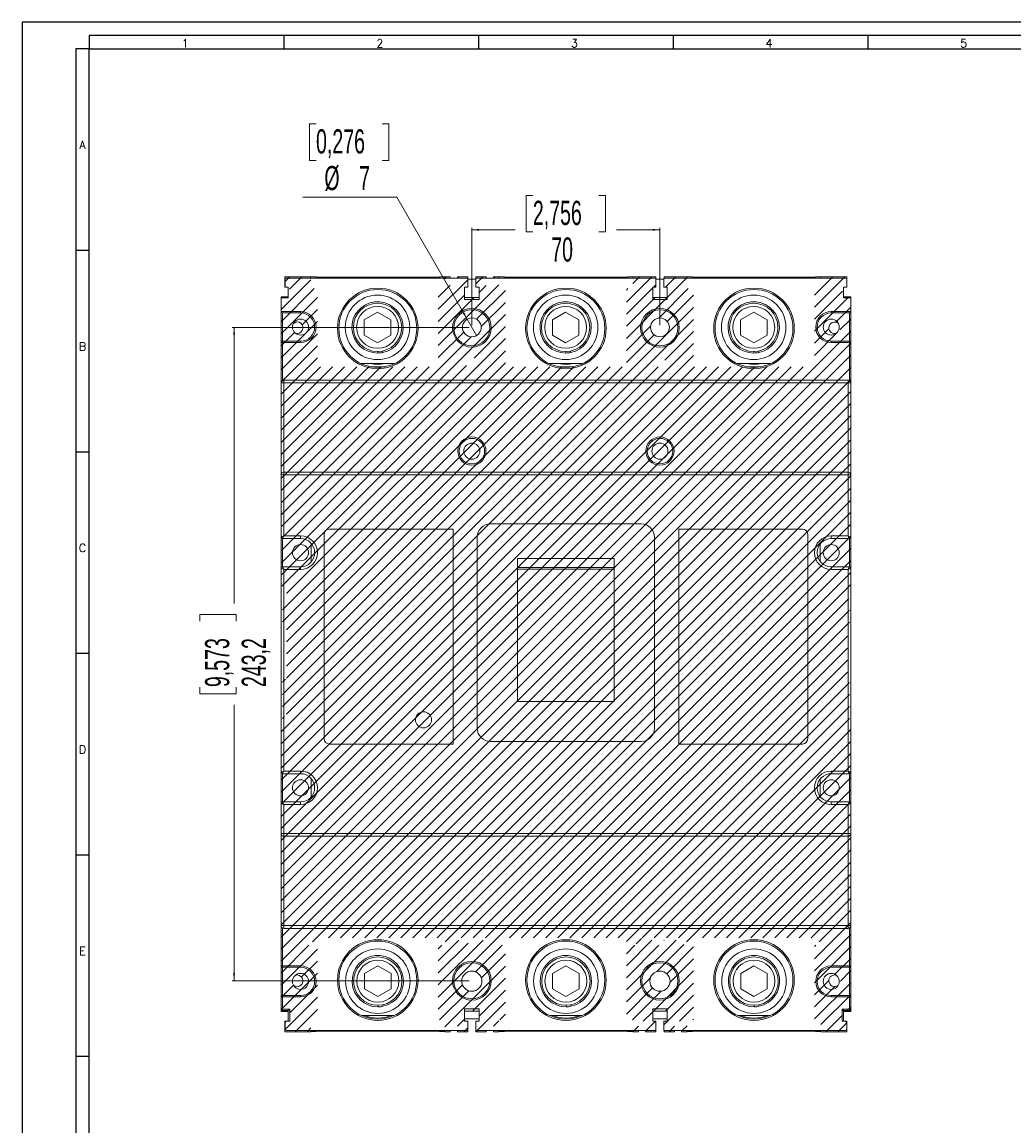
# Model space of a CAD drawing. Header units: millimetres. Extents: x 0 to 1189, y 0 to 841.
# Tile 3 of 9: x 0 to 369, y 430 to 841. Entities that reach past the tile are written whole.
import ezdxf

# ---------------------------------------------------------------- set-up
doc = ezdxf.new("R2010")
doc.units = ezdxf.units.MM
doc.layers.add('FORMATO', color=7, linetype='Continuous')
doc.styles.add('SLDTEXTSTYLE0', font='ROMANS')
doc.styles.add('SLDTEXTSTYLE1', font='TXT', dxfattribs={"width": 0.605})
doc.dimstyles.new('SLDDIMSTYLE0', dxfattribs={"dimtxt": 8.732284, "dimasz": 2.7, "dimexe": 0, "dimexo": 0.0625, "dimgap": 2.183071, "dimtad": 0, "dimdec": 1, "dimrnd": 1e-09, "dimzin": 12, "dimdsep": 46, "dimtxsty": 'SLDTEXTSTYLE1', "dimsah": 1, "dimcen": 0.09, "dimadec": 0, "dimazin": 3, "dimtfac": 1, "dimtdec": 3, "dimtofl": 0, "dimtmove": 0, "dimatfit": 3, "dimfxl": 1, "dimfrac": 2, "dimtolj": 1, "dimtzin": 12, "dimarcsym": 0})
doc.dimstyles.new('SLDDIMSTYLE1', dxfattribs={"dimtxt": 8.732284, "dimasz": 2.7, "dimexe": 0, "dimexo": 0.0625, "dimgap": 2.183071, "dimtad": 0, "dimtih": 1, "dimtoh": 1, "dimdec": 1, "dimrnd": 1e-09, "dimzin": 12, "dimdsep": 46, "dimtxsty": 'SLDTEXTSTYLE1', "dimblk1": 'NONE', "dimsah": 1, "dimcen": 0, "dimadec": 0, "dimazin": 3, "dimtfac": 1, "dimtdec": 3, "dimtmove": 0, "dimatfit": 3, "dimldrblk": 'NONE', "dimfxl": 1, "dimfrac": 2, "dimtolj": 1, "dimtzin": 12, "dimarcsym": 0})

# ---------------------------------------------------------------- blocks, each defined once
blk = doc.blocks.new('_D_8')
at = {"color": 7, "linetype": 'Continuous', "lineweight": 0}
for p, q in [((166.39, 727.39), (78.14, 727.39)), ((78.89, 727.39), (78.89, 624.67)), ((66.1, 618.11), (66.1, 620.57)), ((66.1, 620.57), (79.69, 620.57)), ((79.69, 620.57), (79.69, 618.11)), ((66.1, 593.52), (66.1, 591.06)), ((79.69, 591.06), (79.69, 593.52)), ((66.1, 591.06), (79.69, 591.06)), ((78.89, 484.24), (78.89, 586.96)), ((166.39, 484.24), (78.14, 484.24))]:
    blk.add_line(p, q, dxfattribs=at)
for points in [[(78.89, 727.39), (78.54, 724.69), (79.24, 724.69)], [(78.89, 484.24), (79.24, 486.94), (78.54, 486.94)]]:
    blk.add_solid(points, dxfattribs=at)
at = {"color": 7, "linetype": 'Continuous', "lineweight": 0, "char_height": 8.996, "attachment_point": 1, "rotation": 90, "style": 'SLDTEXTSTYLE1'}
for s, insert in [('9,573', (68.1, 593.52)), ('243,2', (81.73, 593.52))]:
    blk.add_mtext(s, dxfattribs=dict(at, insert=insert))
blk = doc.blocks.new('_D_9')
at = {"color": 7, "linetype": 'Continuous', "lineweight": 0}
for p, q in [((190.1, 776.49), (187.64, 776.49)), ((187.64, 776.49), (187.64, 762.9)), ((214.69, 776.49), (217.15, 776.49)), ((217.15, 776.49), (217.15, 762.9)), ((167.39, 728.24), (167.39, 764.45)), ((237.39, 728.24), (237.39, 764.45)), ((167.39, 763.7), (183.54, 763.7)), ((187.64, 762.9), (190.1, 762.9)), ((217.15, 762.9), (214.69, 762.9)), ((237.39, 763.7), (221.25, 763.7))]:
    blk.add_line(p, q, dxfattribs=at)
for points in [[(167.39, 763.7), (170.09, 763.35), (170.09, 764.05)], [(237.39, 763.7), (234.69, 764.05), (234.69, 763.35)]]:
    blk.add_solid(points, dxfattribs=at)
at = {"color": 7, "linetype": 'Continuous', "lineweight": 0, "char_height": 8.996, "attachment_point": 1, "style": 'SLDTEXTSTYLE1'}
for s, insert in [('2,756', (190.1, 774.49)), ('70', (196.93, 760.86))]:
    blk.add_mtext(s, dxfattribs=dict(at, insert=insert))
blk = doc.blocks.new('_D_10')
at = {"color": 7, "linetype": 'Continuous', "lineweight": 0}
for p, q in [((109.4, 803.09), (106.94, 803.09)), ((106.94, 803.09), (106.94, 789.49)), ((133.99, 803.09), (136.45, 803.09)), ((136.45, 803.09), (136.45, 789.49)), ((106.94, 789.49), (109.4, 789.49)), ((136.45, 789.49), (133.99, 789.49)), ((139.41, 775.86), (104.48, 775.86)), ((165.64, 730.42), (139.41, 775.86)), ((169.14, 724.36), (165.64, 730.42))]:
    blk.add_line(p, q, dxfattribs=at)
blk.add_solid([(165.64, 730.42), (164.6, 732.93), (163.99, 732.58)], dxfattribs=at)
at = {"color": 7, "linetype": 'Continuous', "lineweight": 0, "attachment_point": 1, "style": 'SLDTEXTSTYLE1'}
for s, insert, char_height in [('0,276', (109.4, 801.09), 8.996), ('%%c', (112.5, 787.46), 8.996), ('7', (125.42, 787.46), 9)]:
    blk.add_mtext(s, dxfattribs=dict(at, insert=insert, char_height=char_height))
blk = doc.blocks.new('_NONE')

msp = doc.modelspace()

# ---------------------------------------------------------------- hatches: boundary and pattern name
at = {"linetype": 'Continuous', "lineweight": 0}
h = msp.add_hatch(dxfattribs=at)
h.set_pattern_fill('ANSI31', style=0)
h.paths.add_polyline_path([(177.49, 469.64), (179.89, 469.64), (179.89, 497.42), (176.24, 497.42), (176.24, 498.72), (179.89, 498.72), (179.89, 500.2), (224.89, 500.2), (224.89, 498.72), (228.54, 498.72), (228.54, 497.42), (224.89, 497.42), (224.89, 469.64), (227.29, 469.64), (227.29, 465.28), (229.37, 465.28), (229.37, 469.17), (232.02, 469.17), (232.02, 465.28), (235.87, 465.28), (235.87, 469.11), (234.62, 469.11), (234.62, 472.97), (240.17, 472.97), (240.17, 469.11), (238.92, 469.11), (238.92, 465.28), (242.77, 465.28), (242.77, 469.17), (245.42, 469.17), (245.42, 465.28), (247.49, 465.28), (247.49, 469.64), (249.89, 469.64), (249.89, 497.42), (246.24, 497.42), (246.24, 498.72), (249.89, 498.72), (249.89, 500.2), (294.89, 500.2), (294.89, 498.72), (298.54, 498.72), (298.54, 497.42), (294.89, 497.42), (294.89, 469.64), (297.29, 469.64), (297.29, 465.28), (306.99, 465.28), (306.99, 469.14), (305.29, 469.14), (305.29, 472.74), (308.39, 472.74), (308.39, 581.04), (307.89, 581.04), (307.89, 582.54), (307.17, 582.54), (307.17, 585.54), (307.89, 585.54), (307.89, 597.04), (307.17, 596.71), (307.17, 615.37), (307.89, 615.04), (307.89, 626.54), (307.17, 626.54), (307.17, 629.54), (307.89, 629.54), (307.89, 631.04), (308.39, 631.04), (308.39, 738.74), (305.29, 738.74), (305.29, 742.34), (306.99, 742.34), (306.99, 746.2), (297.29, 746.2), (297.29, 741.84), (294.89, 741.84), (294.89, 712.74), (249.89, 712.74), (249.89, 741.84), (247.49, 741.84), (247.49, 746.2), (238.92, 746.2), (238.92, 742.37), (240.17, 742.37), (240.17, 738.51), (234.62, 738.51), (234.62, 742.37), (235.87, 742.37), (235.87, 746.2), (227.29, 746.2), (227.29, 741.84), (224.89, 741.84), (224.89, 712.74), (179.89, 712.74), (179.89, 741.84), (177.49, 741.84), (177.49, 746.2), (175.42, 746.2), (175.42, 742.31), (172.77, 742.31), (172.77, 746.2), (168.89, 746.2), (168.89, 742.37), (170.17, 742.37), (170.17, 738.51), (164.62, 738.51), (164.62, 742.37), (165.87, 742.37), (165.87, 746.2), (162.02, 746.2), (162.02, 742.31), (159.37, 742.31), (159.37, 746.2), (157.29, 746.2), (157.29, 741.84), (154.89, 741.84), (154.89, 712.74), (109.89, 712.74), (109.89, 741.84), (107.49, 741.84), (107.49, 746.2), (97.79, 746.2), (97.79, 742.34), (99.49, 742.34), (99.49, 738.74), (96.39, 738.74), (96.39, 631.04), (96.89, 631.04), (96.89, 629.54), (98.46, 629.54), (98.46, 626.54), (96.89, 626.54), (96.89, 615.04), (98.46, 615.76), (98.46, 596.31), (96.89, 597.04), (96.89, 585.54), (98.46, 585.54), (98.46, 582.54), (96.89, 582.54), (96.89, 581.04), (96.39, 581.04), (96.39, 472.74), (99.49, 472.74), (99.49, 469.14), (97.79, 469.14), (97.79, 465.28), (107.49, 465.28), (107.49, 469.64), (109.89, 469.64), (109.89, 497.42), (106.24, 497.42), (106.24, 498.72), (109.89, 498.72), (109.89, 500.2), (154.89, 500.2), (154.89, 498.72), (158.54, 498.72), (158.54, 497.42), (154.89, 497.42), (154.89, 469.64), (157.29, 469.64), (157.29, 465.28), (159.37, 465.28), (159.37, 469.17), (162.02, 469.17), (162.02, 465.28), (165.87, 465.28), (165.87, 469.11), (164.62, 469.11), (164.62, 472.97), (170.17, 472.97), (170.17, 469.11), (168.92, 469.11), (168.92, 465.28), (172.77, 465.28), (172.77, 469.17), (175.42, 469.17), (175.42, 465.28), (177.49, 465.28)], flags=0)
edge = h.paths.add_edge_path(flags=0)
edge.add_arc((102.39, 484.24), 2.15, 0, 360)
edge = h.paths.add_edge_path(flags=0)
edge.add_arc((302.39, 727.24), 2.15, 0, 360)
edge = h.paths.add_edge_path(flags=0)
edge.add_arc((237.39, 484.09), 3.75, 0, 360)
edge = h.paths.add_edge_path(flags=0)
edge.add_arc((167.39, 727.39), 3.5, 0, 360)
h.paths.add_polyline_path([(168.79, 499.34), (168.79, 497.44), (165.99, 497.44), (165.99, 499.34), (160.54, 499.34), (160.54, 500.2), (174.24, 500.2), (174.24, 499.34)], flags=0)
h.paths.add_polyline_path([(238.79, 499.34), (238.79, 497.44), (235.99, 497.44), (235.99, 499.34), (230.54, 499.34), (230.54, 500.2), (244.24, 500.2), (244.24, 499.34)], flags=0)
edge = h.paths.add_edge_path(flags=0)
edge.add_line((169.14, 712.74), (165.65, 712.74))
edge.add_arc((167.39, 713.99), 2.15, -35.5455, 215.5455, ccw=False)
edge = h.paths.add_edge_path(flags=0)
edge.add_line((239.14, 712.74), (235.65, 712.74))
edge.add_arc((237.39, 713.99), 2.15, -35.5455, 215.5455, ccw=False)
edge = h.paths.add_edge_path(flags=0)
edge.add_arc((237.39, 727.39), 3.5, 0, 360)
edge = h.paths.add_edge_path(flags=0)
edge.add_arc((167.39, 484.09), 3.75, 0, 360)
edge = h.paths.add_edge_path(flags=0)
edge.add_arc((302.39, 484.24), 2.15, 0, 360)
edge = h.paths.add_edge_path(flags=0)
edge.add_arc((102.39, 727.24), 2.15, 0, 360)

# ---------------------------------------------------------------- linework, layer by layer
at = {"color": 7, "linetype": 'Continuous', "lineweight": 15}
for p, q in [((97.79, 742.34), (97.79, 746.2)), ((107.49, 746.2), (97.79, 746.2)), ((97.89, 745.74), (165.89, 745.74)), ((97.89, 742.34), (97.89, 745.74)), ((107.49, 746.2), (107.49, 745.74)), ((107.49, 746.17), (109.49, 746.17)), ((109.49, 745.74), (109.49, 746.17)), ((109.49, 746.05), (155.29, 746.05)), ((155.29, 746.17), (155.29, 745.74)), ((155.29, 746.17), (157.29, 746.17)), ((157.29, 745.74), (157.29, 746.2)), ((159.37, 746.2), (157.29, 746.2)), ((159.37, 746.2), (159.37, 745.74)), ((162.02, 745.74), (162.02, 746.2)), ((165.87, 746.2), (162.02, 746.2)), ((165.87, 746.2), (165.87, 745.74)), ((165.89, 742.34), (165.89, 745.74)), ((165.89, 745.34), (168.89, 745.34)), ((168.89, 745.74), (168.89, 746.2)), ((172.77, 746.2), (168.89, 746.2)), ((168.89, 745.74), (235.89, 745.74)), ((168.89, 745.74), (168.89, 742.34)), ((172.77, 746.2), (172.77, 745.74)), ((175.42, 745.74), (175.42, 746.2)), ((177.49, 746.2), (175.42, 746.2)), ((177.49, 746.2), (177.49, 745.74)), ((177.49, 746.17), (179.49, 746.17)), ((179.49, 745.74), (179.49, 746.17)), ((179.49, 746.05), (225.29, 746.05)), ((225.29, 746.17), (225.29, 745.74)), ((225.29, 746.17), (227.29, 746.17)), ((235.87, 746.2), (227.29, 746.2)), ((227.29, 745.74), (227.29, 746.2)), ((235.87, 746.2), (235.87, 745.74)), ((235.89, 742.34), (235.89, 745.74)), ((235.89, 745.34), (238.89, 745.34)), ((238.89, 745.74), (306.89, 745.74)), ((238.89, 745.74), (238.89, 742.34)), ((238.92, 745.74), (238.92, 746.2)), ((247.49, 746.2), (238.92, 746.2)), ((247.49, 746.2), (247.49, 745.74)), ((247.49, 746.17), (249.49, 746.17)), ((249.49, 745.74), (249.49, 746.17)), ((249.49, 746.05), (295.29, 746.05)), ((295.29, 746.17), (295.29, 745.74)), ((295.29, 746.17), (297.29, 746.17)), ((306.99, 746.2), (297.29, 746.2)), ((297.29, 745.74), (297.29, 746.2)), ((306.89, 745.74), (306.89, 742.34)), ((306.99, 746.2), (306.99, 742.34)), ((97.79, 742.34), (97.89, 742.34)), ((97.89, 742.34), (99.09, 742.34)), ((99.09, 738.34), (99.09, 742.34)), ((164.69, 737.74), (164.69, 742.34)), ((165.89, 742.34), (164.69, 742.34)), ((170.09, 742.34), (168.89, 742.34)), ((170.09, 742.34), (170.09, 737.74)), ((234.69, 737.74), (234.69, 742.34)), ((235.89, 742.34), (234.69, 742.34)), ((240.09, 742.34), (238.89, 742.34)), ((240.09, 742.34), (240.09, 737.74)), ((305.69, 742.34), (305.69, 738.34)), ((305.69, 742.34), (306.89, 742.34)), ((306.89, 742.34), (306.99, 742.34)), ((96.39, 738.74), (96.39, 738.34)), ((96.39, 738.74), (99.09, 738.74)), ((96.39, 733.24), (96.39, 738.34)), ((96.39, 738.34), (99.09, 738.34)), ((164.69, 738.51), (170.09, 738.51)), ((170.09, 737.74), (164.69, 737.74)), ((234.69, 738.51), (240.09, 738.51)), ((240.09, 737.74), (234.69, 737.74)), ((305.69, 738.74), (308.39, 738.74)), ((305.69, 738.34), (308.39, 738.34)), ((308.39, 738.34), (308.39, 738.74)), ((308.39, 738.34), (308.39, 733.24)), ((96.39, 721.74), (96.39, 733.24)), ((103.64, 733.24), (96.39, 733.24)), ((96.89, 732.74), (103.64, 732.74)), ((96.89, 722.24), (96.89, 732.74)), ((103.64, 732.74), (103.64, 733.24)), ((132.29, 733.1), (127.35, 730.24)), ((137.24, 730.24), (132.29, 733.1)), ((202.29, 733.1), (197.35, 730.24)), ((207.24, 730.24), (202.29, 733.1)), ((272.29, 733.1), (267.35, 730.24)), ((277.24, 730.24), (272.29, 733.1)), ((308.39, 733.24), (301.14, 733.24)), ((301.14, 732.74), (301.14, 733.24)), ((301.14, 732.74), (307.89, 732.74)), ((307.89, 722.24), (307.89, 732.74)), ((308.39, 733.24), (308.39, 721.74)), ((127.35, 730.24), (127.35, 724.53)), ((137.24, 724.53), (137.24, 730.24)), ((197.35, 730.24), (197.35, 724.53)), ((207.24, 724.53), (207.24, 730.24)), ((267.35, 730.24), (267.35, 724.53)), ((277.24, 724.53), (277.24, 730.24)), ((127.35, 724.53), (132.29, 721.67)), ((132.29, 721.67), (137.24, 724.53)), ((197.35, 724.53), (202.29, 721.67)), ((202.29, 721.67), (207.24, 724.53)), ((267.35, 724.53), (272.29, 721.67)), ((272.29, 721.67), (277.24, 724.53)), ((96.39, 706.74), (96.39, 721.74)), ((96.89, 721.74), (96.39, 721.74)), ((96.89, 722.24), (96.89, 721.74)), ((103.64, 722.24), (96.89, 722.24)), ((96.89, 721.74), (103.64, 721.74)), ((96.89, 707.6), (96.89, 721.74)), ((103.64, 722.24), (103.64, 721.74)), ((307.89, 722.24), (301.14, 722.24)), ((301.14, 722.24), (301.14, 721.74)), ((301.14, 721.74), (307.89, 721.74)), ((307.89, 722.09), (307.89, 722.24)), ((307.89, 721.74), (307.89, 722.09)), ((307.89, 721.74), (307.89, 707.6)), ((308.39, 721.74), (307.89, 721.74)), ((308.39, 721.74), (308.39, 706.74)), ((132.37, 717.84), (132.36, 718.39)), ((134.15, 718.58), (134.15, 718.02)), ((202.37, 717.84), (202.36, 718.39)), ((204.15, 718.58), (204.15, 718.02)), ((272.37, 717.84), (272.36, 718.39)), ((274.15, 718.58), (274.15, 718.02)), ((126.18, 713.89), (138.61, 713.89)), ((135.08, 712.74), (129.71, 712.74)), ((196.18, 713.89), (208.61, 713.89)), ((205.08, 712.74), (199.71, 712.74)), ((266.18, 713.89), (278.61, 713.89)), ((275.08, 712.74), (269.71, 712.74)), ((96.39, 672.49), (96.39, 706.74)), ((97.39, 706.74), (96.39, 706.74)), ((307.39, 707.74), (97.39, 707.74)), ((97.39, 707.74), (97.39, 706.74)), ((97.39, 706.74), (307.39, 706.74)), ((97.39, 673.49), (97.39, 706.74)), ((307.39, 706.74), (307.39, 707.74)), ((307.39, 706.74), (307.39, 673.49)), ((308.39, 706.74), (307.39, 706.74)), ((308.39, 706.74), (308.39, 672.49)), ((96.39, 649.29), (96.39, 672.49)), ((97.39, 672.49), (96.39, 672.49)), ((307.39, 673.49), (97.39, 673.49)), ((97.39, 672.49), (97.39, 673.49)), ((97.39, 672.49), (307.39, 672.49)), ((97.39, 649.79), (97.39, 672.49)), ((307.39, 673.49), (307.39, 672.49)), ((307.39, 672.49), (307.39, 649.79)), ((308.39, 672.49), (307.39, 672.49)), ((308.39, 672.49), (308.39, 649.29)), ((230.39, 654.24), (174.39, 654.24)), ((96.39, 637.79), (96.39, 649.29)), ((103.64, 649.79), (97.39, 649.79)), ((103.64, 648.79), (103.64, 649.79)), ((112.39, 650.34), (112.39, 574.34)), ((160.39, 652.34), (114.39, 652.34)), ((160.39, 572.34), (160.39, 652.34)), ((169.39, 649.24), (169.39, 578.24)), ((235.39, 578.24), (235.39, 649.24)), ((244.39, 652.34), (244.39, 572.34)), ((290.39, 652.34), (244.39, 652.34)), ((292.39, 574.34), (292.39, 650.34)), ((307.39, 649.79), (301.14, 649.79)), ((301.14, 648.79), (301.14, 649.79)), ((308.39, 649.29), (308.39, 637.79)), ((96.89, 648.79), (103.64, 648.79)), ((96.89, 638.29), (96.89, 648.79)), ((107.57, 640.05), (107.57, 647.02)), ((297.02, 646.79), (297.02, 640.29)), ((301.14, 648.79), (307.89, 648.79)), ((307.89, 638.29), (307.89, 648.79)), ((184.39, 588.14), (184.39, 641.34)), ((184.39, 641.34), (220.39, 641.34)), ((220.39, 641.34), (220.39, 588.14)), ((96.39, 561.79), (96.39, 637.79)), ((103.64, 638.29), (96.89, 638.29)), ((97.39, 637.29), (103.64, 637.29)), ((97.39, 562.29), (97.39, 637.29)), ((103.64, 638.29), (103.64, 637.29)), ((220.39, 638.01), (184.39, 638.01)), ((220.39, 637.46), (184.39, 637.46)), ((307.89, 638.29), (301.14, 638.29)), ((301.14, 637.29), (301.14, 638.29)), ((301.14, 637.29), (307.39, 637.29)), ((307.39, 637.29), (307.39, 562.29)), ((308.39, 637.79), (308.39, 561.79)), ((220.39, 588.14), (184.39, 588.14)), ((114.39, 572.34), (160.39, 572.34)), ((174.39, 573.24), (230.39, 573.24)), ((244.39, 572.34), (290.39, 572.34)), ((96.39, 550.29), (96.39, 561.79)), ((96.89, 561.29), (103.64, 561.29)), ((96.89, 550.79), (96.89, 561.29)), ((103.64, 562.29), (97.39, 562.29)), ((103.64, 561.29), (103.64, 562.29)), ((107.57, 552.55), (107.57, 559.52)), ((297.02, 559.29), (297.02, 552.79)), ((307.39, 562.29), (301.14, 562.29)), ((301.14, 561.29), (301.14, 562.29)), ((301.14, 561.29), (307.89, 561.29)), ((307.89, 550.79), (307.89, 561.29)), ((308.39, 561.79), (308.39, 550.29)), ((103.64, 550.79), (96.89, 550.79)), ((103.64, 550.79), (103.64, 549.79)), ((307.89, 550.79), (301.14, 550.79)), ((301.14, 549.79), (301.14, 550.79)), ((96.39, 538.99), (96.39, 550.29)), ((97.39, 549.79), (103.64, 549.79)), ((97.39, 538.99), (97.39, 549.79)), ((301.14, 549.79), (307.39, 549.79)), ((307.39, 549.79), (307.39, 538.99)), ((308.39, 550.29), (308.39, 538.99)), ((96.39, 538.99), (97.39, 538.99)), ((96.39, 504.74), (96.39, 538.99)), ((307.39, 538.99), (97.39, 538.99)), ((97.39, 537.99), (97.39, 538.99)), ((307.39, 538.99), (308.39, 538.99)), ((307.39, 538.99), (307.39, 537.99)), ((308.39, 538.99), (308.39, 504.74)), ((97.39, 537.99), (307.39, 537.99)), ((97.39, 504.74), (97.39, 537.99)), ((307.39, 537.99), (307.39, 504.74)), ((96.39, 504.74), (96.39, 489.74)), ((96.39, 504.74), (97.39, 504.74)), ((96.89, 489.74), (96.89, 503.87)), ((307.39, 504.74), (97.39, 504.74)), ((97.39, 504.74), (97.39, 503.74)), ((97.39, 503.74), (307.39, 503.74)), ((307.39, 504.74), (308.39, 504.74)), ((307.39, 503.74), (307.39, 504.74)), ((307.89, 503.87), (307.89, 489.74)), ((308.39, 504.74), (308.39, 489.74)), ((96.39, 478.24), (96.39, 489.74)), ((96.39, 489.74), (96.89, 489.74)), ((103.64, 489.74), (96.89, 489.74)), ((96.89, 489.74), (96.89, 489.38)), ((96.89, 489.38), (96.89, 489.24)), ((96.89, 489.24), (103.64, 489.24)), ((96.89, 478.74), (96.89, 489.24)), ((103.64, 489.24), (103.64, 489.74)), ((132.39, 489.8), (127.45, 486.94)), ((137.34, 486.94), (132.39, 489.8)), ((202.39, 489.8), (197.45, 486.94)), ((207.34, 486.94), (202.39, 489.8)), ((272.39, 489.8), (267.45, 486.94)), ((277.34, 486.94), (272.39, 489.8)), ((307.89, 489.74), (301.14, 489.74)), ((301.14, 489.24), (301.14, 489.74)), ((301.14, 489.24), (307.89, 489.24)), ((307.89, 489.74), (308.39, 489.74)), ((307.89, 489.24), (307.89, 489.74)), ((307.89, 478.74), (307.89, 489.24)), ((308.39, 489.74), (308.39, 478.24)), ((127.45, 486.94), (127.45, 481.23)), ((137.34, 481.23), (137.34, 486.94)), ((197.45, 486.94), (197.45, 481.23)), ((207.34, 481.23), (207.34, 486.94)), ((267.45, 486.94), (267.45, 481.23)), ((277.34, 481.23), (277.34, 486.94)), ((127.45, 481.23), (132.39, 478.37)), ((132.39, 478.37), (137.34, 481.23)), ((197.45, 481.23), (202.39, 478.37)), ((202.39, 478.37), (207.34, 481.23)), ((267.45, 481.23), (272.39, 478.37)), ((272.39, 478.37), (277.34, 481.23)), ((96.39, 478.24), (96.39, 473.64)), ((96.89, 478.24), (96.39, 478.24)), ((96.89, 478.74), (96.89, 478.24)), ((103.64, 478.74), (96.89, 478.74)), ((96.89, 478.24), (103.64, 478.24)), ((96.89, 473.64), (96.89, 478.24)), ((103.64, 478.74), (103.64, 478.24)), ((307.89, 478.74), (301.14, 478.74)), ((301.14, 478.74), (301.14, 478.24)), ((301.14, 478.24), (307.89, 478.24)), ((307.89, 478.59), (307.89, 478.74)), ((307.89, 478.24), (307.89, 478.59)), ((307.89, 478.24), (307.89, 473.64)), ((308.39, 478.24), (307.89, 478.24)), ((308.39, 478.24), (308.39, 473.64)), ((96.39, 473.64), (96.39, 472.74)), ((96.39, 473.64), (96.89, 473.64)), ((99.09, 472.74), (96.39, 472.74)), ((99.59, 473.64), (96.89, 473.64)), ((96.89, 473.64), (96.89, 473.28)), ((96.89, 473.28), (96.89, 473.14)), ((96.89, 473.14), (99.09, 473.14)), ((99.09, 473.14), (99.09, 469.14)), ((99.59, 469.14), (99.59, 473.64)), ((132.47, 474.54), (132.46, 475.09)), ((134.25, 475.28), (134.25, 474.72)), ((164.69, 469.14), (164.69, 473.74)), ((164.69, 473.74), (170.09, 473.74)), ((170.09, 472.97), (164.69, 472.97)), ((170.09, 473.74), (170.09, 469.14)), ((202.47, 474.54), (202.46, 475.09)), ((204.25, 475.28), (204.25, 474.72)), ((234.69, 469.14), (234.69, 473.74)), ((234.69, 473.74), (240.09, 473.74)), ((240.09, 472.97), (234.69, 472.97)), ((240.09, 473.74), (240.09, 469.14)), ((272.47, 474.54), (272.46, 475.09)), ((274.25, 475.28), (274.25, 474.72)), ((305.19, 473.64), (305.19, 469.14)), ((307.89, 473.64), (305.19, 473.64)), ((305.69, 473.14), (307.89, 473.14)), ((305.69, 469.14), (305.69, 473.14)), ((308.39, 472.74), (305.69, 472.74)), ((307.89, 473.64), (308.39, 473.64)), ((307.89, 473.14), (307.89, 473.64)), ((308.39, 472.74), (308.39, 473.64)), ((97.79, 465.28), (97.79, 469.14)), ((98.39, 469.14), (97.79, 469.14)), ((97.89, 466.24), (97.89, 468.64)), ((99.59, 469.14), (98.39, 469.14)), ((138.5, 471.34), (126.28, 471.34)), ((170.09, 470.04), (164.69, 470.04)), ((164.69, 469.14), (165.89, 469.14)), ((165.89, 465.74), (165.89, 469.14)), ((168.89, 469.14), (170.09, 469.14)), ((168.89, 469.14), (168.89, 465.74)), ((208.5, 471.34), (196.28, 471.34)), ((240.09, 470.04), (234.69, 470.04)), ((234.69, 469.14), (235.89, 469.14)), ((235.89, 465.74), (235.89, 469.14)), ((238.89, 469.14), (240.09, 469.14)), ((238.89, 469.14), (238.89, 465.74)), ((278.5, 471.34), (266.28, 471.34)), ((306.39, 469.14), (305.19, 469.14)), ((306.99, 469.14), (306.39, 469.14)), ((306.89, 468.64), (306.89, 466.24)), ((306.99, 469.14), (306.99, 465.28)), ((97.79, 465.28), (107.49, 465.28)), ((165.89, 465.74), (98.39, 465.74)), ((107.49, 465.74), (107.49, 465.28)), ((109.49, 465.3), (107.49, 465.3)), ((109.49, 465.3), (109.49, 465.74)), ((155.29, 465.42), (109.49, 465.42)), ((155.29, 465.74), (155.29, 465.3)), ((157.29, 465.3), (155.29, 465.3)), ((157.29, 465.28), (157.29, 465.74)), ((157.29, 465.28), (159.37, 465.28)), ((159.37, 465.74), (159.37, 465.28)), ((162.02, 465.28), (162.02, 465.74)), ((162.02, 465.28), (165.87, 465.28)), ((165.87, 465.74), (165.87, 465.28)), ((235.89, 465.74), (168.89, 465.74)), ((168.92, 465.28), (168.92, 465.74)), ((168.92, 465.28), (172.77, 465.28)), ((172.77, 465.74), (172.77, 465.28)), ((175.42, 465.28), (175.42, 465.74)), ((175.42, 465.28), (177.49, 465.28)), ((177.49, 465.74), (177.49, 465.28)), ((179.49, 465.3), (177.49, 465.3)), ((179.49, 465.3), (179.49, 465.74)), ((225.29, 465.42), (179.49, 465.42)), ((225.29, 465.74), (225.29, 465.3)), ((227.29, 465.3), (225.29, 465.3)), ((227.29, 465.28), (227.29, 465.74)), ((227.29, 465.28), (229.37, 465.28)), ((229.37, 465.74), (229.37, 465.28)), ((232.02, 465.28), (232.02, 465.74)), ((232.02, 465.28), (235.87, 465.28)), ((235.87, 465.74), (235.87, 465.28)), ((306.39, 465.74), (238.89, 465.74)), ((238.92, 465.28), (238.92, 465.74)), ((238.92, 465.28), (242.77, 465.28)), ((242.77, 465.74), (242.77, 465.28)), ((245.42, 465.28), (245.42, 465.74)), ((245.42, 465.28), (247.49, 465.28)), ((247.49, 465.74), (247.49, 465.28)), ((249.49, 465.3), (247.49, 465.3)), ((249.49, 465.3), (249.49, 465.74)), ((295.29, 465.42), (249.49, 465.42)), ((295.29, 465.74), (295.29, 465.3)), ((297.29, 465.3), (295.29, 465.3)), ((297.29, 465.28), (297.29, 465.74)), ((297.29, 465.28), (306.99, 465.28))]:
    msp.add_line(p, q, dxfattribs=at)
at = {"color": 7, "linetype": 'Continuous', "lineweight": 15, "flags": 128}
for points in [[(96.39, 649.29), (96.41, 649.3), (96.47, 649.32), (96.56, 649.37), (96.69, 649.43), (96.99, 649.59), (97.39, 649.79)], [(96.89, 648.79), (96.9, 648.81), (96.93, 648.87), (96.98, 648.97), (97.05, 649.11), (97.21, 649.43), (97.39, 649.79)], [(307.39, 649.79), (307.57, 649.43), (307.74, 649.11), (307.8, 648.97), (307.85, 648.87), (307.88, 648.81), (307.89, 648.79)], [(307.39, 649.79), (307.8, 649.59), (308.12, 649.42), (308.32, 649.32), (308.38, 649.3), (308.39, 649.29)], [(97.39, 637.29), (96.99, 637.49), (96.66, 637.65), (96.47, 637.75), (96.41, 637.78), (96.39, 637.79)], [(97.39, 637.29), (97.21, 637.65), (97.05, 637.97), (96.98, 638.11), (96.93, 638.21), (96.9, 638.27), (96.89, 638.29)], [(307.89, 638.29), (307.88, 638.27), (307.85, 638.21), (307.8, 638.11), (307.74, 637.97), (307.57, 637.65), (307.39, 637.29)], [(308.39, 637.79), (308.38, 637.78), (308.32, 637.75), (308.23, 637.7), (308.1, 637.64), (307.8, 637.49), (307.39, 637.29)], [(96.39, 561.79), (96.41, 561.8), (96.47, 561.82), (96.56, 561.87), (96.69, 561.93), (96.99, 562.09), (97.39, 562.29)], [(96.89, 561.29), (96.9, 561.31), (96.93, 561.37), (96.98, 561.47), (97.05, 561.61), (97.21, 561.93), (97.39, 562.29)], [(307.39, 562.29), (307.8, 562.09), (308.12, 561.92), (308.32, 561.82), (308.38, 561.8), (308.39, 561.79)], [(307.39, 562.29), (307.57, 561.93), (307.74, 561.61), (307.8, 561.47), (307.85, 561.37), (307.88, 561.31), (307.89, 561.29)], [(97.39, 549.79), (97.21, 550.15), (97.05, 550.47), (96.98, 550.61), (96.93, 550.71), (96.9, 550.77), (96.89, 550.79)], [(307.89, 550.79), (307.88, 550.77), (307.85, 550.71), (307.8, 550.61), (307.74, 550.47), (307.57, 550.15), (307.39, 549.79)], [(97.39, 549.79), (96.99, 549.99), (96.66, 550.15), (96.47, 550.25), (96.41, 550.28), (96.39, 550.29)], [(308.39, 550.29), (308.38, 550.28), (308.32, 550.25), (308.23, 550.2), (308.1, 550.14), (307.8, 549.99), (307.39, 549.79)], [(99.09, 473.14), (99.1, 473.15), (99.12, 473.17), (99.16, 473.2), (99.21, 473.25), (99.27, 473.32), (99.34, 473.39), (99.42, 473.47), (99.51, 473.55), (99.59, 473.64)], [(305.69, 473.14), (305.68, 473.15), (305.66, 473.18), (305.61, 473.22), (305.55, 473.28), (305.47, 473.36), (305.39, 473.45), (305.29, 473.54), (305.19, 473.64)]]:
    msp.add_lwpolyline(points, dxfattribs=at)
at = {"color": 7, "linetype": 'Continuous', "lineweight": 15}
for centre, radius in [((132.39, 726.99), 14.5), ((202.39, 726.99), 14.5), ((272.39, 726.99), 14.5), ((132.29, 727.39), 12), ((132.29, 727.39), 9), ((202.29, 727.39), 12), ((202.29, 727.39), 9), ((272.29, 727.39), 12), ((272.29, 727.39), 9), ((167.39, 727.24), 6.7), ((237.39, 727.24), 6.7), ((103.64, 727.49), 3), ((167.39, 727.39), 3.5), ((237.39, 727.39), 3.5), ((301.14, 727.49), 3), ((167.39, 681.34), 4.75), ((237.39, 681.34), 4.75), ((167.39, 681.34), 3), ((237.39, 681.34), 3), ((103.64, 643.54), 3), ((301.14, 643.54), 3), ((149.39, 581.34), 3), ((103.64, 556.04), 3), ((301.14, 556.04), 3), ((132.39, 484.49), 14.5), ((202.39, 484.49), 14.5), ((272.39, 484.49), 14.5), ((132.39, 484.09), 12), ((132.39, 484.09), 9), ((202.39, 484.09), 12), ((202.39, 484.09), 9), ((272.39, 484.09), 12), ((272.39, 484.09), 9), ((167.39, 484.24), 6.7), ((237.39, 484.24), 6.7), ((103.64, 483.99), 3), ((167.39, 484.09), 3.75), ((237.39, 484.09), 3.75), ((301.14, 483.99), 3)]:
    msp.add_circle(centre, radius, dxfattribs=at)
for centre, radius, start, end in [((132.39, 726.99), 15, 360, 180), ((202.39, 726.99), 15, 0, 180), ((272.39, 726.99), 15, 0, 180), ((132.29, 727.39), 9.55, 281.2283, 270.4265), ((202.29, 727.39), 9.55, 281.2283, 270.4265), ((272.29, 727.39), 9.55, 281.2283, 270.4265), ((96.89, 733.24), 0.5, 180, 270), ((103.64, 727.49), 5.75, 270, 90), ((103.64, 727.49), 5.25, 270, 90), ((132.29, 727.39), 7.8, 90, 270), ((132.29, 727.39), 7.8, 270, 90), ((167.39, 727.24), 7.2, 360, 180), ((202.29, 727.39), 7.8, 90, 270), ((202.29, 727.39), 7.8, 270, 90), ((237.39, 727.24), 7.2, 0, 180), ((272.29, 727.39), 7.8, 90, 270), ((272.29, 727.39), 7.8, 270, 90), ((301.14, 727.49), 5.75, 90, 270), ((301.14, 727.49), 5.25, 90, 270), ((307.89, 733.24), 0.5, 270, 360), ((102.39, 727.24), 2.15, 251.1704, 131.4539), ((167.39, 727.24), 7.2, 180, 0), ((237.39, 727.24), 7.2, 180, 360), ((302.39, 727.24), 2.15, 48.5462, 180), ((302.39, 727.24), 2.15, 180, 288.8295), ((132.39, 726.99), 15, 180, 0), ((202.39, 726.99), 15, 180, 0), ((272.39, 726.99), 15, 180, 0), ((96.89, 721.74), 0.5, 135, 180), ((96.89, 721.74), 0.5, 90, 135), ((307.89, 721.74), 0.5, 0, 90), ((132.29, 727.39), 9.55, 270.4265, 281.2283), ((202.29, 727.39), 9.55, 270.4265, 281.2283), ((272.29, 727.39), 9.55, 270.4265, 281.2283), ((132.39, 727.39), 13.75, 259.0575, 280.9425), ((202.39, 727.39), 13.75, 259.0575, 280.9425), ((272.39, 727.39), 13.75, 259.0575, 280.9425), ((97.39, 706.74), 1, 90, 180), ((307.39, 706.74), 1, 0, 90), ((167.39, 681.34), 5.25, 360, 180), ((237.39, 681.34), 5.25, 360, 180), ((167.39, 681.34), 5.25, 180, 0), ((237.39, 681.34), 5.25, 180, 0), ((97.39, 672.49), 1, 90, 180), ((307.39, 672.49), 1, 0, 90), ((174.39, 649.24), 5, 90, 180), ((230.39, 649.24), 5, 0, 90), ((96.89, 649.29), 0.5, 180.0011, 269.9989), ((103.64, 643.54), 6.25, 270, 90), ((114.39, 650.34), 2, 90, 180), ((290.39, 650.34), 2, 0, 90), ((301.14, 643.54), 6.25, 90, 270), ((307.89, 649.29), 0.5, 270.0011, 359.9989), ((103.64, 643.54), 5.25, 270, 90), ((301.14, 643.54), 5.25, 90, 270), ((96.89, 637.79), 0.5, 90.0006, 179.9992), ((307.89, 637.79), 0.5, 0.0008, 89.9994), ((174.39, 578.24), 5, 180, 270), ((230.39, 578.24), 5, 270, 0), ((114.39, 574.34), 2, 180, 270), ((290.39, 574.34), 2, 270, 0), ((96.89, 561.79), 0.5, 180.0011, 269.9989), ((103.64, 556.04), 6.25, 270, 90), ((103.64, 556.04), 5.25, 270, 90), ((301.14, 556.04), 6.25, 90, 270), ((301.14, 556.04), 5.25, 90, 270), ((307.89, 561.79), 0.5, 270.0008, 359.9992), ((96.89, 550.29), 0.5, 90.0011, 179.9989), ((307.89, 550.29), 0.5, 0.0011, 89.9989), ((97.39, 538.99), 1, 180, 270), ((307.39, 538.99), 1, 270, 0), ((97.39, 504.74), 1, 180, 270), ((307.39, 504.74), 1, 270, 0), ((132.39, 484.49), 15, 360, 180), ((202.39, 484.49), 15, 360, 180), ((272.39, 484.49), 15, 360, 180), ((132.39, 484.09), 9.55, 281.2283, 270.4265), ((202.39, 484.09), 9.55, 281.2283, 270.4265), ((272.39, 484.09), 9.55, 281.2283, 270.4265), ((96.89, 489.74), 0.5, 180, 270), ((103.64, 483.99), 5.75, 270, 90), ((103.64, 483.99), 5.25, 270, 90), ((132.39, 484.09), 7.8, 90, 270), ((132.39, 484.09), 7.8, 270, 90), ((167.39, 484.24), 7.2, 360, 180), ((202.39, 484.09), 7.8, 90, 270), ((202.39, 484.09), 7.8, 270, 90), ((237.39, 484.24), 7.2, 0, 180), ((272.39, 484.09), 7.8, 90, 270), ((272.39, 484.09), 7.8, 270, 90), ((301.14, 483.99), 5.75, 90, 270), ((301.14, 483.99), 5.25, 90, 270), ((307.89, 489.74), 0.5, 270, 315), ((307.89, 489.74), 0.5, 315, 360), ((102.39, 484.24), 2.15, 228.5494, 108.8351), ((302.39, 484.24), 2.15, 71.1649, 180), ((132.39, 484.49), 15, 180, 0), ((167.39, 484.24), 7.2, 180, 0), ((202.39, 484.49), 15, 180, 360), ((237.39, 484.24), 7.2, 180, 0), ((272.39, 484.49), 15, 180, 0), ((302.39, 484.24), 2.15, 180, 311.4505), ((96.89, 478.24), 0.5, 135, 180), ((96.89, 478.24), 0.5, 90, 135), ((307.89, 478.24), 0.5, 0, 90), ((96.89, 473.64), 0.5, 180, 270), ((132.39, 484.09), 9.55, 270.4265, 281.2283), ((202.39, 484.09), 9.55, 270.4265, 281.2283), ((272.39, 484.09), 9.55, 270.4265, 281.2283), ((307.89, 473.64), 0.5, 270, 315), ((307.89, 473.64), 0.5, 315, 0), ((98.39, 468.64), 0.5, 90, 180), ((132.39, 484.09), 13.75, 248.0136, 291.9864), ((202.39, 484.09), 13.75, 248.0136, 291.9864), ((272.39, 484.09), 13.75, 248.0136, 291.9864), ((306.39, 468.64), 0.5, 0, 90), ((98.39, 466.24), 0.5, 180, 270), ((306.39, 466.24), 0.5, 270, 0)]:
    msp.add_arc(centre, radius, start, end, dxfattribs=at)
at = {"layer": 'FORMATO'}
for p, q in [((1189, 841), (0, 841)), ((0, 841), (0, 0)), ((1184, 836), (25, 836)), ((25, 836), (25, 831)), ((97.43, 836), (97.43, 831)), ((169.86, 836), (169.86, 831)), ((242.29, 836), (242.29, 831)), ((314.72, 836), (314.72, 831)), ((20, 831), (20, 5)), ((25, 831), (20, 831)), ((25, 5), (25, 831)), ((25, 831), (1184, 831)), ((25, 756), (20, 756)), ((25, 681), (20, 681)), ((25, 606), (20, 606)), ((25, 531), (20, 531)), ((25, 456), (20, 456))]:
    msp.add_line(p, q, dxfattribs=at)

# ---------------------------------------------------------------- texts
at = {"layer": 'FORMATO', "char_height": 3, "attachment_point": 2, "style": 'SLDTEXTSTYLE0'}
for s, insert in [('1', (60.7, 834.6)), ('2', (133.13, 834.6)), ('3', (205.56, 834.6)), ('4', (277.99, 834.6)), ('5', (350.42, 834.6)), ('A', (22.48, 796.8)), ('B', (22.5, 721.8)), ('C', (22.5, 646.8)), ('D', (22.5, 571.8)), ('E', (22.51, 496.8))]:
    msp.add_mtext(s, dxfattribs=dict(at, insert=insert))

# ---------------------------------------------------------------- dimensions: what is measured, and where the dimension line sits
at = {"color": 7, "linetype": 'Continuous', "lineweight": 0}
dim = msp.add_diameter_dim_2p(p1=(169.14, 724.36), p2=(165.64, 730.42), dimstyle='SLDDIMSTYLE1', dxfattribs=at)
dim.commit()
dim.dimension.update_dxf_attribs({"geometry": '_D_10', "text_midpoint": (121.69, 790.29), "dimtype": 163})
dim = msp.add_linear_dim(base=(237.39, 763.7), p1=(167.39, 727.24), p2=(237.39, 727.24), dimstyle='SLDDIMSTYLE0', dxfattribs=at)
dim.commit()
dim.dimension.update_dxf_attribs({"geometry": '_D_9', "text_midpoint": (202.39, 763.7), "dimtype": 160})
dim = msp.add_linear_dim(base=(78.89429028, 484.23760747), p1=(167.39439336, 727.38760747), p2=(167.39439336, 484.23760747), angle=90, dimstyle='SLDDIMSTYLE0', dxfattribs=at)
dim.commit()
dim.dimension.update_dxf_attribs({"geometry": '_D_8', "text_midpoint": (78.89429028, 605.81260747), "dimtype": 160})

doc.saveas('drawing.dxf')
